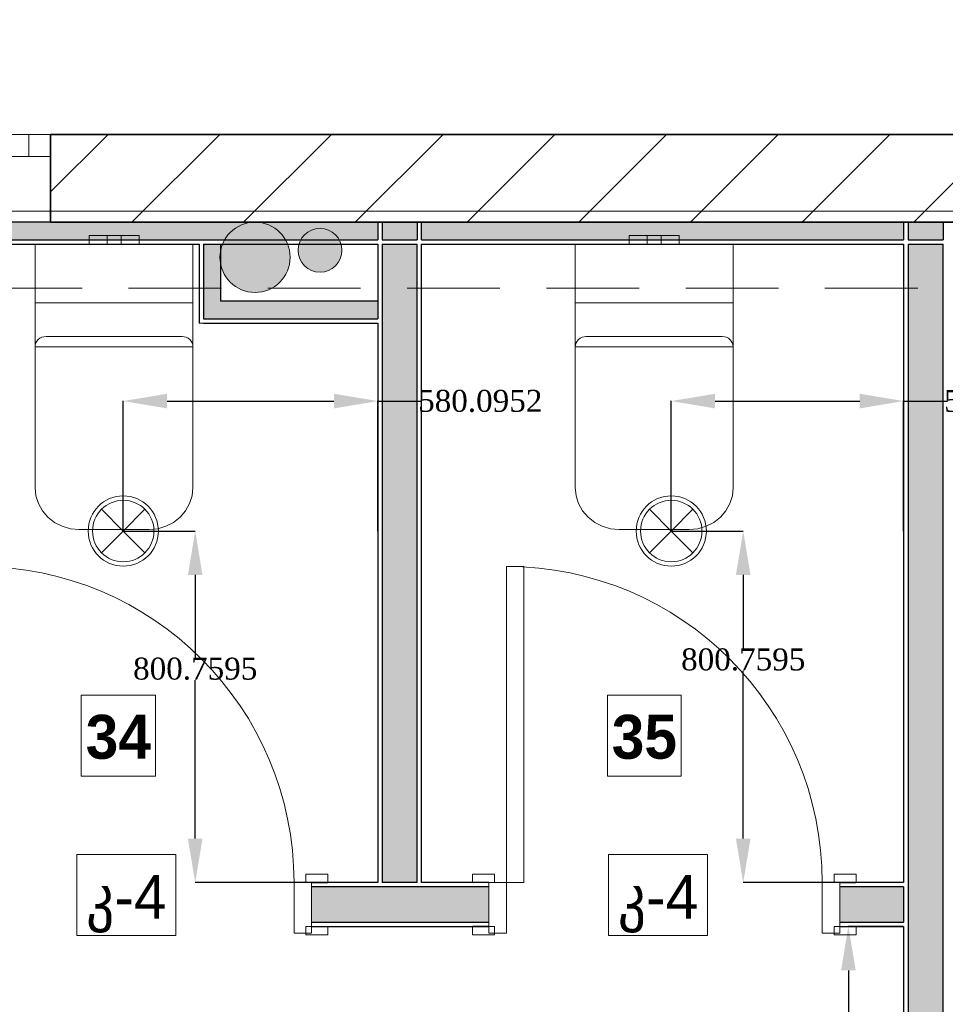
# Model space of a CAD drawing. Header units: millimetres. Extents: x 0 to 88385, y 0 to 41127.
# Tile 63 of 244: x 38746 to 40856, y 30856 to 33099. Entities that reach past the tile are written whole.
import ezdxf
from ezdxf import colors
from ezdxf.entities.mleader import LeaderData, LeaderLine
from ezdxf.enums import TextEntityAlignment as Align
from ezdxf.math import Vec2, Vec3

# ---------------------------------------------------------------- set-up
doc = ezdxf.new("R2010")
doc.units = ezdxf.units.MM
doc.header["$MEASUREMENT"] = 0
doc.set_wipeout_variables(frame=1)
doc.linetypes.add('Dot & Dashed', pattern=[670.277762, 317.5, -176.388889, 0, -176.388874])
doc.linetypes.add('Hidden', pattern=[317.5, 211.666667, -105.833333])
for name, color, linetype in [('- განათება', 7, 'Continuous'), ('New_Structural - Bearing', 7, 'Continuous'), ('Structural - Bearing', 7, 'Continuous'), ('Structural - Grid', 7, 'Continuous')]:
    doc.layers.add(name, color=color, linetype=linetype)
for name, color, linetype, lineweight in [('2D Drafting - General_Pen_No__1', 7, 'Continuous', 13), ('Archicad Windows_Pen_No__1', 7, 'Continuous', 13), ('New_Annotation - Text_Pen_No__20', 1, 'Continuous', 0), ('New_Archicad Doors_Pen_No__1', 7, 'Continuous', 13), ('New_Interior - Furniture _Pen_No__1', 7, 'Continuous', 13), ('New_Structural - Bearing_Pen_No__1', 7, 'Continuous', 13), ('Structural - Bearing_Pen_No__1', 7, 'Continuous', 13), ('Structural - Bearing_Pen_No__27', 7, 'Continuous', 35)]:
    doc.layers.add(name, color=color, linetype=linetype, lineweight=lineweight)
for name, color, linetype, lineweight, true_color in [('2D Drafting - General_Pen_No__109', 7, 'Continuous', 13, 0xb4e4dc), ('2D Drafting - General_Pen_No__180', 7, 'Continuous', 15, 0xd6cda7), ('New_Interior - Lamp_Pen_No__77', 7, 'Continuous', 20, 0xffeb28), ('New_Structural - Bearing_Pen_No__5', 7, 'Continuous', 25, 0x40a5ff), ('New_Structural - Bearing_Pen_No__57', 7, 'Continuous', 25, 0xdcd214), ('Structural - Bearing_Pen_No__81', 7, 'Continuous', 20, 0x6a6a6a), ('Structural - Grid_Pen_No__81', 7, 'Continuous', 20, 0x6a6a6a)]:
    doc.layers.add(name, color=color, linetype=linetype, lineweight=lineweight, true_color=true_color)
doc.styles.add('GENERATED_STYLE_2', font='txt')
doc.styles.add('GENERATED_STYLE_3', font='txt')
doc.styles.get("Standard").update_dxf_attribs({"font": 'sylfaen.ttf'})
doc.dimstyles.get("Standard").update_dxf_attribs({"dimtxt": 0.18, "dimasz": 0.18, "dimexe": 0.18, "dimexo": 0.0625, "dimgap": 0.09, "dimtad": 0, "dimtih": 1, "dimtoh": 1, "dimdec": 4, "dimzin": 0, "dimdsep": 46, "dimtxsty": 'Standard', "dimcen": 0.09, "dimadec": 0, "dimazin": 0, "dimtfac": 1, "dimtdec": 4, "dimtofl": 0, "dimtmove": 0, "dimatfit": 3, "dimfxl": 1, "dimtolj": 1, "dimtzin": 0, "dimarcsym": 0})

# ---------------------------------------------------------------- blocks, each defined once
blk = doc.blocks.new('Slab_1', base_point=(2744.3, 12903.1))
at = {"layer": 'Structural - Bearing_Pen_No__1', "color": 7, "linetype": 'Continuous', "lineweight": 13, "flags": 128}
blk.add_lwpolyline([(2744.3, 12903.1), (2744.3, 39238), (-9233.8, 39238), (-16833.8, 39238), (-23183.8, 39238), (-23183.8, 32838), (-47183.8, 32838), (-47183.8, 12903.1)], close=True, dxfattribs=at)
blk = doc.blocks.new('Horizontal Multi-Sash Window_2')
at = {"layer": 'Archicad Windows_Pen_No__1', "color": 7, "linetype": 'Continuous', "lineweight": 13}
for p, q in [((-400, 0), (400, 0)), ((-400, 0), (-350, 0)), ((-400, 0), (-400, -50)), ((-400, 0), (-400, -50)), ((-350, 0), (-350, -50)), ((-350, 0), (350, 0)), ((350, -50), (350, 0)), ((350, 0), (400, 0)), ((400, 0), (400, -50)), ((400, 0), (400, -50)), ((-350, -50), (-400, -50)), ((-400, -50), (-400, -200)), ((350, -50), (-350, -50)), ((400, -50), (350, -50)), ((400, -50), (400, -200)), ((-400, -200), (400, -200))]:
    blk.add_line(p, q, dxfattribs=at)
blk = doc.blocks.new('Wall_2', base_point=(-46833.8, 32838))
at = {"layer": 'Structural - Bearing', "linetype": 'Continuous', "lineweight": 0, "true_color": 0x000000}
h = blk.add_hatch(dxfattribs=at)
h.set_pattern_fill('MASONRY_BLOCK', color=18, style=0, pattern_type=2)
h.set_pattern_definition([(45, (0, 0), (-127.2792, 127.2792), [])])
h.paths.add_polyline_path([(-43253.8, 32838), (-45423.8, 32838), (-45423.8, 32638), (-43253.8, 32638)])
at = {"layer": 'Structural - Bearing_Pen_No__27', "color": 7, "linetype": 'Continuous', "lineweight": 35}
for p, q in [((-45423.8, 32838), (-45423.8, 32788)), ((-45423.8, 32788), (-45423.8, 32638))]:
    blk.add_line(p, q, dxfattribs=at)
at = {"layer": 'Structural - Bearing_Pen_No__27', "color": 7, "linetype": 'Continuous', "lineweight": 35, "flags": 128}
for points in [[(-43253.8, 32838), (-45423.8, 32838)], [(-45423.8, 32638), (-43253.8, 32638)]]:
    blk.add_lwpolyline(points, dxfattribs=at)
at = {"layer": 'Archicad Windows_Pen_No__1', "color": 7, "linetype": 'Continuous', "lineweight": 13, "xscale": -1, "zscale": 1000}
blk.add_blockref('Horizontal Multi-Sash Window_2', (-45823.8, 32838), dxfattribs=at)
blk = doc.blocks.new('Door_4')
at = {"layer": 'New_Archicad Doors_Pen_No__1', "color": 7, "linetype": 'Continuous', "lineweight": 13}
for p, q in [((320, 0), (320, 720)), ((320, 720), (360, 720)), ((360, 720), (360, 0)), ((-437, 0), (-437, 19)), ((-437, 19), (-387, 19)), ((-387, 0), (-437, 0)), ((-400, 0), (-437, 0)), ((-400, 0), (-437, 0)), ((-360, 0), (-400, 0)), ((-400, 0), (-400, -115)), ((-400, 0), (-400, -10)), ((-400, 0), (-400, -10)), ((-387, 19), (-387, 0)), ((-360, -115), (-360, 0)), ((360, 0), (320, 0)), ((400, 0), (360, 0)), ((360, 0), (360, -115)), ((387, 19), (437, 19)), ((387, 0), (387, 19)), ((437, 0), (387, 0)), ((400, -115), (400, 0)), ((400, 0), (400, -10)), ((400, 0), (400, -10)), ((400, 0), (437, 0)), ((400, 0), (437, 0)), ((437, 19), (437, 0)), ((-400, -10), (-400, -90)), ((-400, -10), (-400, -90)), ((400, -10), (400, -90)), ((400, -10), (400, -90)), ((-437, -119), (-437, -100)), ((-437, -100), (-387, -100)), ((-400, -100), (-437, -100)), ((-400, -100), (-437, -100)), ((-400, -90), (-400, -100)), ((-400, -90), (-400, -100)), ((-387, -100), (-387, -119)), ((387, -100), (437, -100)), ((387, -119), (387, -100)), ((400, -90), (400, -100)), ((400, -90), (400, -100)), ((400, -100), (437, -100)), ((400, -100), (437, -100)), ((437, -100), (437, -119)), ((-387, -119), (-437, -119)), ((-400, -115), (-360, -115)), ((360, -115), (400, -115)), ((437, -119), (387, -119))]:
    blk.add_line(p, q, dxfattribs=at)
blk.add_arc((360, 0), 720, 90, 180, dxfattribs=at)
blk = doc.blocks.new('Wall_77', base_point=(-38672.6, 31033.7))
at = {"layer": 'New_Structural - Bearing_Pen_No__57', "linetype": 'Continuous', "lineweight": 25, "true_color": 0xdcd214}
for points in [[(-44828.8, 31043.7), (-44424.9, 31043.7), (-44424.9, 31123.7), (-44828.8, 31123.7)], [(-43624.9, 31043.7), (-43479.5, 31043.7), (-43479.5, 31123.7), (-43624.9, 31123.7)]]:
    blk.add_hatch(color=52, dxfattribs=at).paths.add_polyline_path(points)
at = {"layer": 'New_Structural - Bearing_Pen_No__1', "color": 7, "linetype": 'Continuous', "lineweight": 13}
for p, q in [((-44828.8, 31133.7), (-44828.8, 31123.7)), ((-44424.9, 31133.7), (-44424.9, 31123.7)), ((-43624.9, 31133.7), (-43624.9, 31123.7)), ((-44828.8, 31123.7), (-44828.8, 31043.7)), ((-44424.9, 31123.7), (-44424.9, 31043.7)), ((-43624.9, 31123.7), (-43624.9, 31043.7)), ((-43479.5, 31043.7), (-43479.5, 31123.7)), ((-44828.8, 31043.7), (-44828.8, 31033.7)), ((-44424.9, 31043.7), (-44424.9, 31033.7)), ((-43624.9, 31043.7), (-43624.9, 31033.7))]:
    blk.add_line(p, q, dxfattribs=at)
at = {"layer": 'New_Structural - Bearing_Pen_No__5', "color": 161, "linetype": 'Continuous', "lineweight": 25, "true_color": 0x40a5ff}
for p, q in [((-44828.8, 31133.7), (-44791.8, 31133.7)), ((-44424.9, 31133.7), (-44461.9, 31133.7)), ((-43624.9, 31133.7), (-43587.9, 31133.7)), ((-44424.9, 31123.7), (-44828.8, 31123.7)), ((-43479.5, 31123.7), (-43624.9, 31123.7)), ((-44828.8, 31043.7), (-44424.9, 31043.7)), ((-43624.9, 31043.7), (-43479.5, 31043.7)), ((-44828.8, 31033.7), (-44791.8, 31033.7)), ((-44424.9, 31033.7), (-44461.9, 31033.7)), ((-43624.9, 31033.7), (-43587.9, 31033.7))]:
    blk.add_line(p, q, dxfattribs=at)
at = {"layer": 'New_Structural - Bearing_Pen_No__5', "color": 161, "linetype": 'Continuous', "lineweight": 25, "true_color": 0x40a5ff, "flags": 128}
for points in [[(-44678.1, 31133.7), (-44828.8, 31133.7)], [(-44588.1, 31133.7), (-44668.1, 31133.7)], [(-44424.9, 31133.7), (-44578.1, 31133.7)], [(-43479.5, 31133.7), (-43624.9, 31133.7)], [(-44828.8, 31033.7), (-44424.9, 31033.7)], [(-43624.9, 31033.7), (-43479.5, 31033.7)]]:
    blk.add_lwpolyline(points, dxfattribs=at)
at = {"layer": 'New_Archicad Doors_Pen_No__1', "color": 7, "linetype": 'Continuous', "lineweight": 13, "xscale": -1, "zscale": 1000}
for p in [(-45228.8, 31133.7), (-44024.9, 31133.7)]:
    blk.add_blockref('Door_4', p, dxfattribs=at)
blk = doc.blocks.new('Wall_80', base_point=(-43479.5, 32838))
at = {"layer": 'New_Structural - Bearing_Pen_No__57', "linetype": 'Continuous', "lineweight": 25, "true_color": 0xdcd214}
for points in [[(-43469.5, 32598), (-43389.5, 32598), (-43389.5, 32638), (-43469.5, 32638)], [(-43469.5, 32588), (-43469.5, 29899.5), (-43389.5, 29899.5), (-43389.5, 32588)]]:
    blk.add_hatch(color=52, dxfattribs=at).paths.add_polyline_path(points)
at = {"layer": 'New_Structural - Bearing_Pen_No__1', "color": 7, "linetype": 'Continuous', "lineweight": 13}
blk.add_line((-43389.5, 32588), (-43469.5, 32588), dxfattribs=at)
at = {"layer": 'New_Structural - Bearing_Pen_No__1', "color": 7, "linetype": 'Continuous', "lineweight": 13, "flags": 128}
for points in [[(-43479.5, 32638), (-43469.5, 32638)], [(-43469.5, 32638), (-43389.5, 32638)], [(-43389.5, 32638), (-43379.5, 32638)]]:
    blk.add_lwpolyline(points, dxfattribs=at)
at = {"layer": 'New_Structural - Bearing_Pen_No__5', "color": 161, "linetype": 'Continuous', "lineweight": 25, "true_color": 0x40a5ff}
for p, q in [((-43479.5, 32638), (-43479.5, 32598)), ((-43469.5, 32638), (-43469.5, 32598)), ((-43389.5, 32638), (-43389.5, 32598)), ((-43469.5, 32598), (-43389.5, 32598)), ((-43469.5, 32588), (-43469.5, 29899.5)), ((-43389.5, 29899.5), (-43389.5, 32588))]:
    blk.add_line(p, q, dxfattribs=at)
at = {"layer": 'New_Structural - Bearing_Pen_No__5', "color": 161, "linetype": 'Continuous', "lineweight": 25, "true_color": 0x40a5ff, "flags": 128}
for points in [[(-43479.5, 32588), (-43479.5, 31133.7)], [(-43479.5, 31123.7), (-43479.5, 31043.7)], [(-43479.5, 31033.7), (-43479.5, 29899.5)]]:
    blk.add_lwpolyline(points, dxfattribs=at)
blk = doc.blocks.new('Wall_81', base_point=(-44678.1, 32838))
at = {"layer": 'New_Structural - Bearing_Pen_No__57', "linetype": 'Continuous', "lineweight": 25, "true_color": 0xdcd214}
for points in [[(-44668.1, 32598), (-44588.1, 32598), (-44588.1, 32638), (-44668.1, 32638)], [(-44668.1, 32588), (-44668.1, 31133.7), (-44588.1, 31133.7), (-44588.1, 32588)]]:
    blk.add_hatch(color=52, dxfattribs=at).paths.add_polyline_path(points)
at = {"layer": 'New_Structural - Bearing_Pen_No__1', "color": 7, "linetype": 'Continuous', "lineweight": 13}
blk.add_line((-44588.1, 32588), (-44668.1, 32588), dxfattribs=at)
at = {"layer": 'New_Structural - Bearing_Pen_No__1', "color": 7, "linetype": 'Continuous', "lineweight": 13, "flags": 128}
for points in [[(-44678.1, 32638), (-44668.1, 32638)], [(-44668.1, 32638), (-44588.1, 32638)], [(-44588.1, 32638), (-44578.1, 32638)], [(-44668.1, 31133.7), (-44588.1, 31133.7)]]:
    blk.add_lwpolyline(points, dxfattribs=at)
at = {"layer": 'New_Structural - Bearing_Pen_No__5', "color": 161, "linetype": 'Continuous', "lineweight": 25, "true_color": 0x40a5ff}
for p, q in [((-44678.1, 32638), (-44678.1, 32598)), ((-44668.1, 32638), (-44668.1, 32598)), ((-44588.1, 32638), (-44588.1, 32598)), ((-44578.1, 32598), (-44578.1, 32638)), ((-44668.1, 32598), (-44588.1, 32598)), ((-44668.1, 32588), (-44668.1, 31133.7)), ((-44588.1, 31133.7), (-44588.1, 32588))]:
    blk.add_line(p, q, dxfattribs=at)
at = {"layer": 'New_Structural - Bearing_Pen_No__5', "color": 161, "linetype": 'Continuous', "lineweight": 25, "true_color": 0x40a5ff, "flags": 128}
for points in [[(-44678.1, 32588), (-44678.1, 32418)], [(-44578.1, 31133.7), (-44578.1, 32588)], [(-44678.1, 32408), (-44678.1, 31133.7)]]:
    blk.add_lwpolyline(points, dxfattribs=at)
blk = doc.blocks.new('Wall_268', base_point=(-45035.4, 32638))
at = {"layer": 'New_Structural - Bearing_Pen_No__57', "linetype": 'Continuous', "lineweight": 25, "true_color": 0xdcd214}
for points in [[(-45075.4, 32588), (-45075.4, 32458), (-45035.4, 32458), (-45035.4, 32588)], [(-45035.4, 32458), (-45075.4, 32418), (-45035.4, 32418)], [(-45035.4, 32458), (-45075.4, 32458), (-45075.4, 32418)]]:
    blk.add_hatch(color=52, dxfattribs=at).paths.add_polyline_path(points)
at = {"layer": 'New_Structural - Bearing_Pen_No__1', "color": 7, "linetype": 'Continuous', "lineweight": 13, "flags": 128}
for points in [[(-45035.4, 32588), (-45075.4, 32588)], [(-45085.4, 32408), (-45075.4, 32408)]]:
    blk.add_lwpolyline(points, dxfattribs=at)
at = {"layer": 'New_Structural - Bearing_Pen_No__5', "color": 161, "linetype": 'Continuous', "lineweight": 25, "true_color": 0x40a5ff}
for p, q in [((-45075.4, 32588), (-45075.4, 32458)), ((-45075.4, 32458), (-45075.4, 32418)), ((-45075.4, 32418), (-45035.4, 32418))]:
    blk.add_line(p, q, dxfattribs=at)
at = {"layer": 'New_Structural - Bearing_Pen_No__5', "color": 161, "linetype": 'Continuous', "lineweight": 25, "true_color": 0x40a5ff, "flags": 128}
for points in [[(-45085.4, 32588), (-45085.4, 32408)], [(-45035.4, 32458), (-45035.4, 32588)]]:
    blk.add_lwpolyline(points, dxfattribs=at)
blk = doc.blocks.new('Wall_269', base_point=(-45035.4, 32458))
at = {"layer": 'New_Structural - Bearing_Pen_No__57', "linetype": 'Continuous', "lineweight": 25, "true_color": 0xdcd214}
blk.add_hatch(color=52, dxfattribs=at).paths.add_polyline_path([(-45035.4, 32418), (-44678.1, 32418), (-44678.1, 32458), (-45035.4, 32458)])
at = {"layer": 'New_Structural - Bearing_Pen_No__1', "color": 7, "linetype": 'Continuous', "lineweight": 13, "flags": 128}
blk.add_lwpolyline([(-44678.1, 32458), (-44678.1, 32418)], dxfattribs=at)
at = {"layer": 'New_Structural - Bearing_Pen_No__5', "color": 161, "linetype": 'Continuous', "lineweight": 25, "true_color": 0x40a5ff}
for p, q in [((-45075.4, 32418), (-45035.4, 32418)), ((-45035.4, 32418), (-44678.1, 32418))]:
    blk.add_line(p, q, dxfattribs=at)
at = {"layer": 'New_Structural - Bearing_Pen_No__5', "color": 161, "linetype": 'Continuous', "lineweight": 25, "true_color": 0x40a5ff, "flags": 128}
for points in [[(-44678.1, 32458), (-45035.4, 32458)], [(-45075.4, 32408), (-44678.1, 32408)]]:
    blk.add_lwpolyline(points, dxfattribs=at)
blk = doc.blocks.new('Wall_278', base_point=(-37913.3, 32638))
at = {"layer": 'New_Structural - Bearing_Pen_No__57', "linetype": 'Continuous', "lineweight": 25, "true_color": 0xdcd214}
for points in [[(-45831, 32598), (-44678.1, 32598), (-44678.1, 32638), (-45831, 32638)], [(-44578.1, 32598), (-43479.5, 32598), (-43479.5, 32638), (-44578.1, 32638)]]:
    blk.add_hatch(color=52, dxfattribs=at).paths.add_polyline_path(points)
at = {"layer": 'New_Structural - Bearing_Pen_No__5', "color": 161, "linetype": 'Continuous', "lineweight": 25, "true_color": 0x40a5ff}
for p, q in [((-44678.1, 32638), (-44678.1, 32598)), ((-44578.1, 32598), (-44578.1, 32638)), ((-43479.5, 32638), (-43479.5, 32598)), ((-45831, 32598), (-44678.1, 32598)), ((-44668.1, 32598), (-44588.1, 32598)), ((-44578.1, 32598), (-43479.5, 32598)), ((-43469.5, 32598), (-43389.5, 32598))]:
    blk.add_line(p, q, dxfattribs=at)
at = {"layer": 'New_Structural - Bearing_Pen_No__5', "color": 161, "linetype": 'Continuous', "lineweight": 25, "true_color": 0x40a5ff, "flags": 128}
for points in [[(-44678.1, 32638), (-45831, 32638)], [(-43479.5, 32638), (-44578.1, 32638)], [(-45831, 32588), (-45085.4, 32588)], [(-45075.4, 32588), (-44678.1, 32588)], [(-44668.1, 32588), (-44588.1, 32588)], [(-44578.1, 32588), (-43479.5, 32588)], [(-43469.5, 32588), (-43389.5, 32588)]]:
    blk.add_lwpolyline(points, dxfattribs=at)
blk = doc.blocks.new('Standard grid marker')
at = {"layer": 'Structural - Grid_Pen_No__81', "color": 251, "linetype": 'Continuous', "lineweight": 20, "true_color": 0x6a6a6a}
blk.add_line((1000, 0), (51328.1, 0), dxfattribs=at)
at = {"layer": 'Structural - Grid_Pen_No__81', "color": 251, "lineweight": 20, "true_color": 0x6a6a6a, "style": 'GENERATED_STYLE_2'}
for tag, p in [('AC_MarkerText_1_0', (-100, -144)), ('AC_MarkerText_1_1', (52428.1, -144))]:
    blk.add_attdef(tag, text='', height=100, rotation=180, dxfattribs=at).set_placement(p, align=Align.TOP_CENTER)
blk = doc.blocks.new('WC')
at = {"layer": 'New_Interior - Furniture _Pen_No__1', "color": 7, "linetype": 'Continuous', "lineweight": 13}
for p, q in [((-57, 20), (-40.3, 20)), ((-57, 0), (-57, 20)), ((-40.3, 20), (-16, 20)), ((-16, 20), (-11.3, 20)), ((-16, 0), (-16, 20)), ((-11.3, 20), (0, 20)), ((0, 20), (11.3, 20)), ((0, 0), (11.3, 0)), ((11.3, 20), (16, 20)), ((11.3, 0), (16, 0)), ((16, 0), (16, 20)), ((16, 20), (40.3, 20)), ((16, 0), (40.3, 0)), ((40.3, 20), (57, 20)), ((40.3, 0), (57, 0)), ((57, 0), (57, 20)), ((-57, 0), (-40.3, 0)), ((-40.3, 0), (-16, 0)), ((-16, 0), (-11.3, 0)), ((-11.3, 0), (0, 0)), ((-180, -133.8), (180, -133.8)), ((0, -210.3), (-155, -210.3)), ((155, -210.3), (0, -210.3)), ((-180, -234.2), (180, -234.2))]:
    blk.add_line(p, q, dxfattribs=at)
at = {"layer": 'New_Interior - Furniture _Pen_No__1', "color": 7, "linetype": 'Continuous', "lineweight": 13, "flags": 128}
blk.add_lwpolyline([(80, -650), (99.5, -648.2), (118.3, -642.7), (135.6, -633.9), (150.7, -622), (163.1, -607.5), (172.4, -591), (178.1, -573.1), (180, -554.4), (180, 0), (-180, 0), (-180, -554.4), (-178.1, -573.1), (-172.4, -591), (-163.1, -607.5), (-150.7, -622), (-135.6, -633.9), (-118.3, -642.7), (-99.5, -648.2), (-80, -650)], close=True, dxfattribs=at)
at = {"layer": 'New_Interior - Furniture _Pen_No__1', "color": 7, "linetype": 'Continuous', "lineweight": 13}
for centre, start_param, end_param in [((-155, -234.2), 1.570796, 3.141593), ((155, -234.2), 0, 1.570796)]:
    blk.add_ellipse(centre, major_axis=(25, 0), ratio=0.955882, start_param=start_param, end_param=end_param, dxfattribs=at)
blk = doc.blocks.new('Beam_13', base_point=(-47008.8, 32663))
at = {"layer": 'Structural - Bearing_Pen_No__81', "color": 251, "linetype": 'Hidden', "lineweight": 20, "true_color": 0x6a6a6a}
for p, q in [((-47183.8, 32838), (-23183.8, 32838)), ((-46833.8, 32488), (-41183.8, 32488))]:
    blk.add_line(p, q, dxfattribs=at)
at = {"layer": 'Structural - Bearing_Pen_No__81', "color": 251, "linetype": 'Dot & Dashed', "lineweight": 20, "true_color": 0x6a6a6a}
blk.add_line((-47008.8, 32663), (991.2, 32663), dxfattribs=at)
blk = doc.blocks.new('Recessed Spot')
at = {"layer": 'New_Interior - Lamp_Pen_No__77', "color": 2, "linetype": 'Continuous', "lineweight": 20, "true_color": 0xffeb28}
for q in [(-49.5, 49.5), (49.5, 49.5), (-49.5, -49.5), (49.5, -49.5)]:
    blk.add_line((0, 0), q, dxfattribs=at)
at = {"layer": 'New_Interior - Lamp_Pen_No__77', "color": 2, "linetype": 'Continuous', "lineweight": 20, "true_color": 0xffeb28, "flags": 128}
blk.add_lwpolyline([(80, 0, 1), (-80, 0, 1)], format="xyb", close=True, dxfattribs=at)
at = {"layer": 'New_Interior - Lamp_Pen_No__77', "color": 2, "linetype": 'Continuous', "lineweight": 20, "true_color": 0xffeb28}
blk.add_circle((0, 0), 70, dxfattribs=at)
blk = doc.blocks.new('*D622')
at = {"layer": '- განათება', "color": 0, "lineweight": -2, "transparency": 16777216}
for p, q in [((38982.1, 31934.5), (39146.2, 31934.5)), ((39146.1, 31834.5), (39146.1, 31646.2)), ((39146.1, 31233.7), (39146.1, 31594.8)), ((39448.4, 31133.7), (39145.9, 31133.7))]:
    blk.add_line(p, q, dxfattribs=at)
at = {"layer": '- განათება', "color": 0, "transparency": 16777216}
for points in [[(39129.4, 31834.5), (39162.7, 31834.5), (39146.1, 31934.5)], [(39129.4, 31233.7), (39162.7, 31233.7), (39146.1, 31133.7)]]:
    blk.add_solid(points, dxfattribs=at)
at = {"layer": 'Defpoints', "color": 0, "transparency": 16777216}
for p in [(38982.1, 31934.5), (39146.1, 31934.5), (39448.4, 31133.7)]:
    blk.add_point(p, dxfattribs=at)
at = {"layer": '- განათება', "color": 0, "transparency": 16777216, "insert": (39146.1, 31620.5), "char_height": 50, "attachment_point": 5}
blk.add_mtext('\\A1;{\\fSylfaen|b0|i0|c0|p18;800.7595}', dxfattribs=at)
blk = doc.blocks.new('*D623')
at = {"layer": '- განათება', "color": 0, "lineweight": -2, "transparency": 16777216}
for p, q in [((38982.1, 31934.5), (38982.1, 32230.7)), ((39082.1, 32230.5), (39462.2, 32230.5)), ((39562.2, 31934.5), (39562.2, 32230.7)), ((39562.2, 32230.5), (39662.2, 32230.5))]:
    blk.add_line(p, q, dxfattribs=at)
at = {"layer": '- განათება', "color": 0, "transparency": 16777216}
for points in [[(39082.1, 32247.2), (39082.1, 32213.8), (38982.1, 32230.5)], [(39462.2, 32247.2), (39462.2, 32213.8), (39562.2, 32230.5)]]:
    blk.add_solid(points, dxfattribs=at)
at = {"layer": 'Defpoints', "color": 0, "transparency": 16777216}
for p in [(38982.1, 32230.5), (38982.1, 31934.5), (39562.2, 31934.5)]:
    blk.add_point(p, dxfattribs=at)
at = {"layer": '- განათება', "color": 0, "transparency": 16777216, "insert": (39795.8, 32230.5), "char_height": 50, "attachment_point": 5}
blk.add_mtext('\\A1;{\\fSylfaen|b0|i0|c0|p18;580.0952}', dxfattribs=at)
blk = doc.blocks.new('*D624')
at = {"layer": '- განათება', "color": 0, "lineweight": -2, "transparency": 16777216}
for p, q in [((40231.2, 31934.5), (40395.3, 31934.5)), ((40395.2, 31834.5), (40395.2, 31667.2)), ((40395.2, 31233.7), (40395.2, 31615.8)), ((40678.3, 31133.7), (40395, 31133.7))]:
    blk.add_line(p, q, dxfattribs=at)
at = {"layer": '- განათება', "color": 0, "transparency": 16777216}
for points in [[(40378.5, 31834.5), (40411.8, 31834.5), (40395.2, 31934.5)], [(40378.5, 31233.7), (40411.8, 31233.7), (40395.2, 31133.7)]]:
    blk.add_solid(points, dxfattribs=at)
at = {"layer": 'Defpoints', "color": 0, "transparency": 16777216}
for p in [(40231.2, 31934.5), (40395.2, 31934.5), (40678.4, 31133.7)]:
    blk.add_point(p, dxfattribs=at)
at = {"layer": '- განათება', "color": 0, "transparency": 16777216, "insert": (40395.2, 31641.5), "char_height": 50, "attachment_point": 5}
blk.add_mtext('\\A1;{\\fSylfaen|b0|i0|c0|p18;800.7595}', dxfattribs=at)
blk = doc.blocks.new('*D625')
at = {"layer": '- განათება', "color": 0, "lineweight": -2, "transparency": 16777216}
for p, q in [((40231.2, 31934.5), (40231.2, 32230.7)), ((40331.2, 32230.5), (40660.8, 32230.5)), ((40760.8, 31934.5), (40760.8, 32230.7)), ((40760.8, 32230.5), (40860.8, 32230.5))]:
    blk.add_line(p, q, dxfattribs=at)
at = {"layer": '- განათება', "color": 0, "transparency": 16777216}
for points in [[(40331.2, 32247.2), (40331.2, 32213.8), (40231.2, 32230.5)], [(40660.8, 32247.2), (40660.8, 32213.8), (40760.8, 32230.5)]]:
    blk.add_solid(points, dxfattribs=at)
at = {"layer": 'Defpoints', "color": 0, "transparency": 16777216}
for p in [(40231.2, 32230.5), (40231.2, 31934.5), (40760.8, 31934.5)]:
    blk.add_point(p, dxfattribs=at)
at = {"layer": '- განათება', "color": 0, "transparency": 16777216, "insert": (40994.8, 32230.5), "char_height": 50, "attachment_point": 5}
blk.add_mtext('\\A1;{\\fSylfaen|b0|i0|c0|p18;529.6473}', dxfattribs=at)
blk = doc.blocks.new('*D644')
at = {"layer": '- განათება', "color": 0, "lineweight": -2, "transparency": 16777216}
for p, q in [((40759.4, 31033.7), (40634.7, 31033.7)), ((40634.9, 30933.7), (40634.9, 30729)), ((40634.9, 30502.6), (40634.9, 30677.6)), ((40370.6, 30402.6), (40635.1, 30402.6))]:
    blk.add_line(p, q, dxfattribs=at)
at = {"layer": '- განათება', "color": 0, "transparency": 16777216}
for points in [[(40618.2, 30933.7), (40651.6, 30933.7), (40634.9, 31033.7)], [(40618.2, 30502.6), (40651.6, 30502.6), (40634.9, 30402.6)]]:
    blk.add_solid(points, dxfattribs=at)
at = {"layer": 'Defpoints', "color": 0, "transparency": 16777216}
for p in [(40759.4, 31033.7), (40370.6, 30402.6), (40634.9, 30402.6)]:
    blk.add_point(p, dxfattribs=at)
at = {"layer": '- განათება', "color": 0, "transparency": 16777216, "insert": (40634.9, 30703.3), "char_height": 50, "attachment_point": 5}
blk.add_mtext('\\A1;{\\fSylfaen|b0|i0|c0|p18;631.0740}', dxfattribs=at)

msp = doc.modelspace()

# ---------------------------------------------------------------- hatches: boundary and pattern name
at = {"layer": '2D Drafting - General_Pen_No__109', "linetype": 'Continuous', "lineweight": 0, "true_color": 0x87aba5}
msp.add_hatch(color=253, dxfattribs=at).paths.add_polyline_path([(39282.53195, 32637.98097, 1), (39282.53195, 32477.98097, 1)])
at = {"layer": '2D Drafting - General_Pen_No__180', "linetype": 'Continuous', "lineweight": 0, "true_color": 0xa0997d}
msp.add_hatch(color=252, dxfattribs=at).paths.add_polyline_path([(39430.67452, 32624.10997, 1), (39430.67452, 32524.10997, 1)])

# ---------------------------------------------------------------- linework, layer by layer
at = {"layer": '2D Drafting - General_Pen_No__1', "color": 7, "linetype": 'Continuous', "lineweight": 13, "flags": 128}
for points in [[(39282.53195, 32637.98097, 1), (39282.53195, 32477.98097, 1)], [(39430.67452, 32624.10997, 1), (39430.67452, 32524.10997, 1)]]:
    msp.add_lwpolyline(points, format="xyb", close=True, dxfattribs=at)

# ---------------------------------------------------------------- block references
at = {"layer": '- განათება', "color": 2, "linetype": 'Continuous', "lineweight": 20, "true_color": 0xffeb28, "zscale": 1000}
for p in [(38982.0863, 31934.47807), (40231.18318, 31934.47807)]:
    msp.add_blockref('Recessed Spot', p, dxfattribs=at)
at = {"layer": 'New_Interior - Furniture _Pen_No__1', "color": 7, "linetype": 'Continuous', "lineweight": 13, "zscale": 1000}
for p in [(38961.04984, 32587.98097), (40192.33113, 32587.98097)]:
    msp.add_blockref('WC', p, dxfattribs=at)
at = {"layer": 'New_Structural - Bearing', "color": 7, "lineweight": 35}
for name, p in [('Wall_278', (46327.04275, 32637.98097)), ('Wall_81', (39562.1815, 32837.98097)), ('Wall_80', (40760.83046, 32837.98097)), ('Wall_268', (39204.85388, 32637.98097)), ('Wall_269', (39204.85388, 32457.98097)), ('Wall_77', (45567.6493, 31033.71855))]:
    msp.add_blockref(name, p, dxfattribs=at)
at = {"layer": 'Structural - Bearing', "color": 7, "linetype": 'Continuous', "lineweight": 13}
msp.add_blockref('Slab_1', (86984.57817, 12903.05519), dxfattribs=at)
at = {"layer": 'Structural - Bearing', "color": 251, "lineweight": 20, "true_color": 0x6a6a6a}
msp.add_blockref('Beam_13', (37231.5059, 32662.98097), dxfattribs=at)
at = {"layer": 'Structural - Bearing', "color": 7, "lineweight": 35}
msp.add_blockref('Wall_2', (37406.5059, 32837.98097), dxfattribs=at)
at = {"layer": 'Structural - Grid', "color": 8, "linetype": 'Continuous', "lineweight": 15, "zscale": 1000, "rotation": 180}
msp.add_blockref('Standard grid marker', (88184.57817, 32662.98097), dxfattribs=at)

# ---------------------------------------------------------------- dimensions: what is measured, and where the dimension line sits
at = {"layer": '- განათება', "color": 1}
for base, p1, p2, angle, picture, middle in [((38982.0863, 32230.48864), (39562.1815, 31934.47807), (38982.0863, 31934.47807), 180, '*D623', (39795.76407, 32230.48864)), ((40231.18318, 32230.48864), (40760.83046, 31934.47807), (40231.18318, 31934.47807), 180, '*D625', (40994.83766, 32230.48864)), ((40634.91562, 30402.64453), (40759.41562, 31033.71855), (40370.56493, 30402.64453), 270, '*D644', (40634.91562, 30703.28905))]:
    dim = msp.add_linear_dim(base=base, p1=p1, p2=p2, angle=angle, text='{\\fSylfaen|b0|i0|c0|p18;<>}', dimstyle='Standard', override={"dimtxt": 50, "dimasz": 100}, dxfattribs=at)
    dim.commit()
    dim.dimension.update_dxf_attribs({"geometry": picture, "text_midpoint": middle, "dimtype": 160})

# ---------------------------------------------------------------- next in the draw order: wipeouts: each hides what was drawn before it
at = {"color": 1, "linetype": 'Continuous', "lineweight": 0, "ltscale": 275678.399034}
msp.add_wipeout([(38886.05243, 31375.88338), (39055.65253, 31375.88338), (39055.65253, 31560.73198), (38886.05243, 31560.73198)], dxfattribs=at).dxf.layer = 'New_Annotation - Text_Pen_No__20'
at = {"color": 1, "linetype": 'Continuous', "lineweight": 0, "ltscale": 270775.247167}
msp.add_wipeout([(40085.86023, 31375.88338), (40253.86044, 31375.88338), (40253.86044, 31560.73198), (40085.86023, 31560.73198)], dxfattribs=at).dxf.layer = 'New_Annotation - Text_Pen_No__20'
at = {"color": 1, "linetype": 'Continuous', "lineweight": 0, "ltscale": 274595.787601}
msp.add_wipeout([(38876.34913, 31013.0216), (39101.65839, 31013.0216), (39101.65839, 31197.87011), (38876.34913, 31197.87011)], dxfattribs=at).dxf.layer = 'New_Annotation - Text_Pen_No__20'
at = {"color": 1, "linetype": 'Continuous', "lineweight": 0, "ltscale": 269621.687901}
msp.add_wipeout([(40088.40798, 31013.0216), (40313.71724, 31013.0216), (40313.71724, 31197.87011), (40088.40798, 31197.87011)], dxfattribs=at).dxf.layer = 'New_Annotation - Text_Pen_No__20'

# ---------------------------------------------------------------- next in the draw order: linework, layer by layer
at = {"layer": 'New_Annotation - Text_Pen_No__20', "color": 1, "linetype": 'Continuous', "lineweight": 0, "flags": 128}
for points in [[(38886.05243, 31375.88338), (39055.65253, 31375.88338), (39055.65253, 31560.73198), (38886.05243, 31560.73198), (38886.05243, 31375.88338)], [(40085.86023, 31375.88338), (40253.86044, 31375.88338), (40253.86044, 31560.73198), (40085.86023, 31560.73198), (40085.86023, 31375.88338)], [(38876.34913, 31013.0216), (39101.65839, 31013.0216), (39101.65839, 31197.87011), (38876.34913, 31197.87011), (38876.34913, 31013.0216)], [(40088.40798, 31013.0216), (40313.71724, 31013.0216), (40313.71724, 31197.87011), (40088.40798, 31197.87011), (40088.40798, 31013.0216)]]:
    msp.add_lwpolyline(points, close=True, dxfattribs=at)

# ---------------------------------------------------------------- next in the draw order: texts
at = {"layer": 'New_Annotation - Text_Pen_No__20', "color": 1, "linetype": 'Continuous', "lineweight": 0, "char_height": 100, "attachment_point": 2}
for s, insert, style in [('\\A1;{\\pqc;\\fBOG 2018|b1|i0|c0|p0;\\W1.000000;34}', (38970.85248, 31515.81077), 'GENERATED_STYLE_3'), ('\\A1;{\\pqc;\\fBOG 2018|b1|i0|c0|p0;\\W1.000000;35}', (40169.86033, 31515.81077), 'GENERATED_STYLE_3'), ('\\A1;{\\pqc;\\fBOG 2018|b0|i0|c0|p0;\\W1.000000;კ-\\fBOG 2018|b0|i0|c0|p0;\\W1.000000;4}', (38989.00376, 31151.20346), 'GENERATED_STYLE_2'), ('\\A1;{\\pqc;\\fBOG 2018|b0|i0|c0|p0;\\W1.000000;კ-\\fBOG 2018|b0|i0|c0|p0;\\W1.000000;4}', (40201.06261, 31151.20346), 'GENERATED_STYLE_2')]:
    msp.add_mtext(s, dxfattribs=dict(at, insert=insert, style=style))

# ---------------------------------------------------------------- next in the draw order: dimensions: what is measured, and where the dimension line sits
at = {"layer": '- განათება', "color": 1}
for base, p1, p2, picture, middle in [((39146.06952, 31934.47807), (39448.4464, 31133.71855), (38982.0863, 31934.47807), '*D622', (39146.06952, 31620.5)), ((40395.1664, 31934.47807), (40678.38959, 31133.71855), (40231.18318, 31934.47807), '*D624', (40395.1664, 31641.5))]:
    dim = msp.add_linear_dim(base=base, p1=p1, p2=p2, angle=90, text='{\\fSylfaen|b0|i0|c0|p18;<>}', dimstyle='Standard', override={"dimtxt": 50, "dimasz": 100}, dxfattribs=at)
    dim.commit()
    dim.dimension.update_dxf_attribs({"geometry": picture, "text_midpoint": middle, "dimtype": 160})

# ---------------------------------------------------------------- next in the draw order: leaders
at = {"color": 5}
ml = msp.add_multileader_mtext('Standard', dxfattribs=at)
ml.set_content('ნეოტეკის  ფარი', color=5)
ml.set_leader_properties()
ml.build(insert=Vec2(0, 0))
ml.multileader.update_dxf_attribs({"text_right_attachment_type": 6, "dogleg_length": 50, "arrow_head_size": 100})
ctx = ml.context
ctx.base_point, ctx.char_height, ctx.arrow_head_size, ctx.landing_gap_size, ctx.plane_origin = Vec3(50468.91, 32218.71661), 100, 100, 0.09, Vec3(56312.8393, 27064.407)
ctx.right_attachment = 6
notes = []
notes.append((ctx, [(0, (0, 0, 0), (0, 0), (1, 0), 1, [])]))
ctx.mtext.insert, ctx.mtext.width, ctx.mtext.flow_direction = Vec3(50469, 32288.46183), 1402.7684334, 5
ml = msp.add_multileader_mtext('Standard', dxfattribs=at)
ml.set_content('ნეოტეკის \\Pრეკი', color=5)
ml.set_leader_properties()
ml.build(insert=Vec2(0, 0))
ml.multileader.update_dxf_attribs({"text_right_attachment_type": 6, "dogleg_length": 50, "arrow_head_size": 100})
ctx = ml.context
ctx.base_point, ctx.char_height, ctx.arrow_head_size, ctx.landing_gap_size, ctx.plane_origin = Vec3(52433.92127, 31594.41315), 100, 100, 0.09, Vec3(58277.85057, 26439.85585)
ctx.right_attachment = 6
notes.append((ctx, [(0, (0, 0, 0), (0, 0), (1, 0), 1, [])]))
ctx.mtext.insert, ctx.mtext.width, ctx.mtext.flow_direction = Vec3(52434.01127, 31663.91068), 1402.7684334, 5
for ctx, leaders in notes:
    for number, flags, end, landing, length, lines in leaders:
        leader = LeaderData()
        leader.index, (leader.has_last_leader_line, leader.has_dogleg_vector, leader.attachment_direction) = number, flags
        leader.last_leader_point, leader.dogleg_vector, leader.dogleg_length = Vec3(end), Vec3(landing), length
        for number, points, colour, breaks in lines:
            line = LeaderLine()
            line.index, line.vertices, line.color, line.breaks = number, Vec3.list(points), colors.encode_raw_color(colour), breaks
            leader.lines.append(line)
        ctx.leaders.append(leader)

doc.saveas('drawing.dxf')
